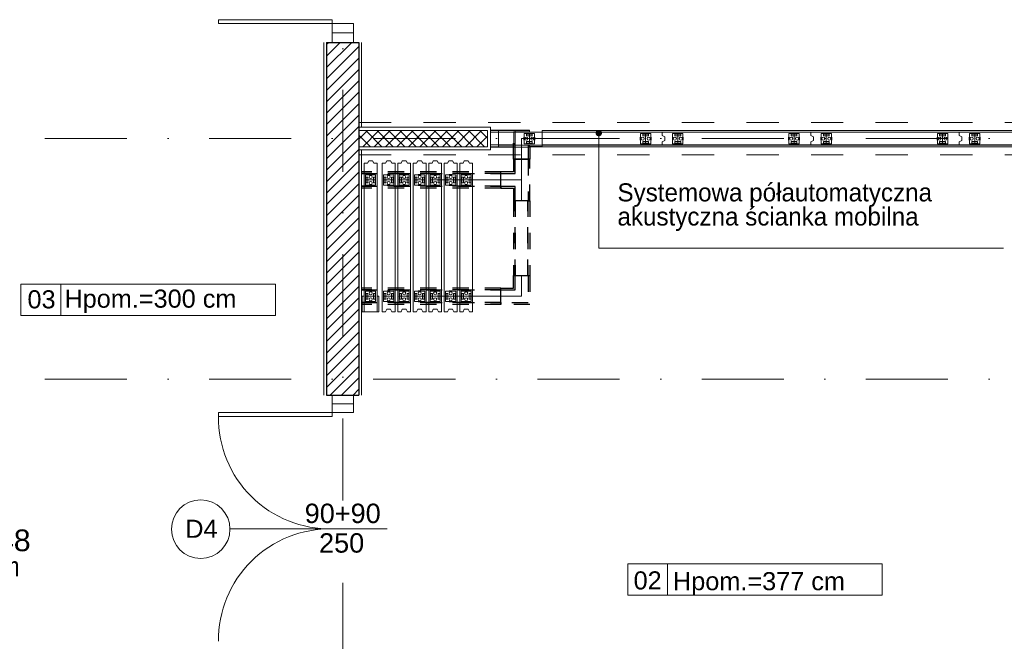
# Model space of a CAD drawing. Header units: metres. Extents: x 10441 to 19716, y -6570 to 1447.
# Tile 46 of 57: x 16831 to 17593, y -4011 to -3530. Entities that reach past the tile are written whole.
import ezdxf
from ezdxf.enums import TextEntityAlignment as Align

# ---------------------------------------------------------------- set-up
doc = ezdxf.new("R2010")
doc.units = ezdxf.units.M
doc.header["$MEASUREMENT"] = 0
for name, pattern in [('8', [0.5, 0.25, -0.25]), ('CONTINOUS', [0]), ('DASHDOT', [25.4, 12.7, -6.35, 0, -6.35])]:
    doc.linetypes.add(name, pattern=pattern)
doc.layers.get('0').update_dxf_attribs({"color": 8})
for name, color, linetype, lineweight in [('#elektryczne', 8, 'Continuous', 20), ('A_B.CIENKIE', 8, 'Continuous', 9), ('A_DRZWI', 8, 'Continuous', 5), ('A_HACZE', 8, 'Continuous', 5), ('A_OPISY', 8, 'Continuous', 18), ('A_OSIE', 8, 'Continuous', 13), ('A_OZACZENIE DRZWI', 8, 'Continuous', 13), ('A_OZNACZENIA OKIEN', 8, 'Continuous', 13), ('A_PROJEKTOWANE ŚCIANY MUROWANE NOŚNE', 8, 'Continuous', 30), ('A_SCIANY DZIALOWE GK', 8, 'Continuous', 5), ('A_STOLARKA', 8, 'Continuous', 5), ('A_TABELKI POM.', 8, 'Continuous', 20), ('A_TYNK', 8, 'Continuous', 5), ('A_WYMIARY WEWNETRZNE', 8, 'Continuous', 18), ('EB_obwody', 8, 'Continuous', 13)]:
    doc.layers.add(name, color=color, linetype=linetype, lineweight=lineweight)
doc.styles.add('ARIAL', font='arial.ttf')
doc.styles.add('m1_romans', font='romans.shx', dxfattribs={"width": 0.8})
doc.styles.add('opisy okien', font='txt', dxfattribs={"height": 15})

# ---------------------------------------------------------------- blocks, each defined once
blk = doc.blocks.new('A$C2DA918A7')
at = {"layer": 'A_OZACZENIE DRZWI'}
blk.add_line((-34.51, 0), (34.51, 0), dxfattribs=at)
at = {"layer": 'A_OZACZENIE DRZWI', "ltscale": 0.1, "style": 'm1_romans', "width": 0.8}
blk.add_attdef('SZEROKOSC', text='', height=10, rotation=359.99999, dxfattribs=at).set_placement((0, 0), align=Align.BOTTOM_CENTER)
blk.add_attdef('WYSOKOSC', text='', height=10, rotation=359.99999, dxfattribs=at).set_placement((-0.85, -3.39), align=Align.TOP_CENTER)
blk = doc.blocks.new('_Dot')
at = {"color": 0, "linetype": 'ByBlock', "lineweight": -2}
blk.add_line((-0.5, 0), (-1, 0), dxfattribs=at)
at = {"color": 0, "linetype": 'ByBlock', "const_width": 0.5}
blk.add_lwpolyline([(-0.25, 0, 1), (0.25, 0, 1)], format="xyb", close=True, dxfattribs=at)
blk = doc.blocks.new('dwgobject_-16219036_1YUCU1F')
for p, q in [((0, 49), (1000, 49)), ((0, -49), (1000, -49))]:
    blk.add_line(p, q)
for points in [[(0, 49), (0, 64), (1000, 64), (1000, 49)], [(0, 49), (0, -49), (1000, -49), (1000, 49)], [(0, -49), (0, -64), (1000, -64), (1000, -49)]]:
    blk.add_lwpolyline(points, close=True)
blk = doc.blocks.new('GeometrySelector_1YUCU1F9')
blk.add_blockref('dwgobject_-16219036_1YUCU1F', (0, 0))
blk = doc.blocks.new('dwgobject_-16218780_1YUCU4P')
blk.add_lwpolyline([(0, -50), (0, -24.40983), (20, -14.40983), (20, 14.40983), (0, 24.40983), (0, 50)])
blk = doc.blocks.new('GeometrySelector_1YUCU4P6')
blk.add_blockref('dwgobject_-16218780_1YUCU4P', (0, 0))
blk = doc.blocks.new('dwgobject_-16218811_1YUCU4P')
for p, q in [((-500, 50), (500, 50)), ((500, -50), (-500, -50))]:
    blk.add_line(p, q)
blk = doc.blocks.new('GeometrySelector_1YUCU4P7')
blk.add_blockref('dwgobject_-16218811_1YUCU4P', (0, 0))
blk = doc.blocks.new('dwgobject_-16218807_1YUCU4P')
blk.add_lwpolyline([(0, -50), (0, -24.40983), (20, -14.40983), (20, 14.40983), (0, 24.40983), (0, 50)])
blk = doc.blocks.new('GeometrySelector_1YUCU4P8')
blk.add_blockref('dwgobject_-16218807_1YUCU4P', (0, 0))
blk = doc.blocks.new('dwgobject_-16218792_1YUCU4P')
for p, q in [((-40, 11.5), (-42, 11.5)), ((-42, -11.5), (-42, 11.5)), ((0, 34.9), (0, -34.9)), ((40, 11.5), (42, 11.5)), ((42, -11.5), (42, 11.5)), ((-40, -11.5), (-42, -11.5)), ((40, -11.5), (42, -11.5))]:
    blk.add_line(p, q)
at = {"flags": 128}
blk.add_lwpolyline([(40, -39), (40, 39), (-40, 39), (-40, -39)], close=True, dxfattribs=at)
for points in [[(22.5, 22.9, -0.414214), (21.5, 21.9), (-21.5, 21.9, -0.414214), (-22.5, 22.9), (-22.5, 33.9, -0.414214), (-21.5, 34.9), (21.5, 34.9, -0.414214), (22.5, 33.9)], [(22.5, -22.9, 0.414214), (21.5, -21.9), (-21.5, -21.9, 0.414214), (-22.5, -22.9), (-22.5, -33.9, 0.414214), (-21.5, -34.9), (21.5, -34.9, 0.414214), (22.5, -33.9)]]:
    blk.add_lwpolyline(points, format="xyb", close=True, dxfattribs=at)
for centre in [(-23, 0), (23, 0)]:
    blk.add_circle(centre, 12)
blk = doc.blocks.new('GeometrySelector_1YUCU4P9')
blk.add_blockref('dwgobject_-16218792_1YUCU4P', (0, 0))
blk = doc.blocks.new('dwgobject_-16218787_1YUCU4P')
for p, q in [((-40, 11.5), (-42, 11.5)), ((-42, -11.5), (-42, 11.5)), ((0, 34.9), (0, -34.9)), ((40, 11.5), (42, 11.5)), ((42, -11.5), (42, 11.5)), ((-40, -11.5), (-42, -11.5)), ((40, -11.5), (42, -11.5))]:
    blk.add_line(p, q)
at = {"flags": 128}
blk.add_lwpolyline([(40, -39), (40, 39), (-40, 39), (-40, -39)], close=True, dxfattribs=at)
for points in [[(22.5, 22.9, -0.414214), (21.5, 21.9), (-21.5, 21.9, -0.414214), (-22.5, 22.9), (-22.5, 33.9, -0.414214), (-21.5, 34.9), (21.5, 34.9, -0.414214), (22.5, 33.9)], [(22.5, -22.9, 0.414214), (21.5, -21.9), (-21.5, -21.9, 0.414214), (-22.5, -22.9), (-22.5, -33.9, 0.414214), (-21.5, -34.9), (21.5, -34.9, 0.414214), (22.5, -33.9)]]:
    blk.add_lwpolyline(points, format="xyb", close=True, dxfattribs=at)
for centre in [(-23, 0), (23, 0)]:
    blk.add_circle(centre, 12)
blk = doc.blocks.new('GeometrySelector_1YUCU4P10')
blk.add_blockref('dwgobject_-16218787_1YUCU4P', (0, 0))
blk = doc.blocks.new('co_mw_pb_panelpack_element_1YUCU4P')
for name, p in [('GeometrySelector_1YUCU4P6', (-574.5, 0)), ('GeometrySelector_1YUCU4P10', (-454.5, 0)), ('GeometrySelector_1YUCU4P9', (445.5, 0)), ('GeometrySelector_1YUCU4P8', (574.5, 0))]:
    blk.add_blockref(name, p)
at = {"xscale": 1.149}
blk.add_blockref('GeometrySelector_1YUCU4P7', (0, 0), dxfattribs=at)
blk = doc.blocks.new('co_mw_pb_panelpack_element_1YUCU4P1')
for name, p in [('GeometrySelector_1YUCU4P6', (-574.5, 0)), ('GeometrySelector_1YUCU4P10', (-454.5, 0)), ('GeometrySelector_1YUCU4P9', (445.5, 0)), ('GeometrySelector_1YUCU4P8', (574.5, 0))]:
    blk.add_blockref(name, p)
at = {"xscale": 1.149}
blk.add_blockref('GeometrySelector_1YUCU4P7', (0, 0), dxfattribs=at)
blk = doc.blocks.new('co_mw_pb_panelpack_element_1YUCU4P2')
for name, p in [('GeometrySelector_1YUCU4P6', (-574.5, 0)), ('GeometrySelector_1YUCU4P10', (-454.5, 0)), ('GeometrySelector_1YUCU4P9', (445.5, 0)), ('GeometrySelector_1YUCU4P8', (574.5, 0))]:
    blk.add_blockref(name, p)
at = {"xscale": 1.149}
blk.add_blockref('GeometrySelector_1YUCU4P7', (0, 0), dxfattribs=at)
blk = doc.blocks.new('co_mw_pb_panelpack_element_1YUCU4P3')
for name, p in [('GeometrySelector_1YUCU4P6', (-574.5, 0)), ('GeometrySelector_1YUCU4P10', (-454.5, 0)), ('GeometrySelector_1YUCU4P9', (445.5, 0)), ('GeometrySelector_1YUCU4P8', (574.5, 0))]:
    blk.add_blockref(name, p)
at = {"xscale": 1.149}
blk.add_blockref('GeometrySelector_1YUCU4P7', (0, 0), dxfattribs=at)
blk = doc.blocks.new('co_mw_pb_panelpack_element_1YUCU4P4')
for name, p in [('GeometrySelector_1YUCU4P6', (-574.5, 0)), ('GeometrySelector_1YUCU4P10', (-454.5, 0)), ('GeometrySelector_1YUCU4P9', (445.5, 0)), ('GeometrySelector_1YUCU4P8', (574.5, 0))]:
    blk.add_blockref(name, p)
at = {"xscale": 1.149}
blk.add_blockref('GeometrySelector_1YUCU4P7', (0, 0), dxfattribs=at)
blk = doc.blocks.new('co_mw_pb_panelpack_element_1YUCU4P5')
for name, p in [('GeometrySelector_1YUCU4P6', (-574.5, 0)), ('GeometrySelector_1YUCU4P10', (-454.5, 0)), ('GeometrySelector_1YUCU4P9', (445.5, 0)), ('GeometrySelector_1YUCU4P8', (574.5, 0))]:
    blk.add_blockref(name, p)
at = {"xscale": 1.149}
blk.add_blockref('GeometrySelector_1YUCU4P7', (0, 0), dxfattribs=at)
blk = doc.blocks.new('dwgobject_-16218816_1YUCU4P')
blk.add_line((0, 50), (0, -50))
blk = doc.blocks.new('GeometrySelector_1YUCU4P11')
blk.add_blockref('dwgobject_-16218816_1YUCU4P', (0, 0))
blk = doc.blocks.new('dwgobject_-16218802_1YUCU4P')
for p, q in [((0, 0), (0, 15)), ((0, 15), (1000, 15)), ((1000, 15), (1000, 0))]:
    blk.add_line(p, q)
blk = doc.blocks.new('GeometrySelector_1YUCU4P12')
blk.add_blockref('dwgobject_-16218802_1YUCU4P', (0, 0))
blk = doc.blocks.new('dwgobject_-16218798_1YUCU4P')
for p, q in [((0, 0), (0, 15)), ((0, 15), (1000, 15)), ((1000, 15), (1000, 0))]:
    blk.add_line(p, q)
blk = doc.blocks.new('GeometrySelector_1YUCU4P13')
blk.add_blockref('dwgobject_-16218798_1YUCU4P', (0, 0))
blk = doc.blocks.new('co_mw_pb_panelpack_element_1YUCU4P6')
for name, p, xscale in [('GeometrySelector_1YUCU4P13', (-574.5, 50), 0.12), ('GeometrySelector_1YUCU4P7', (0, 0), 1.149)]:
    blk.add_blockref(name, p, dxfattribs=dict(xscale=xscale))
for name, p in [('GeometrySelector_1YUCU4P11', (-574.5, 0)), ('GeometrySelector_1YUCU4P10', (-454.5, 0)), ('GeometrySelector_1YUCU4P9', (445.5, 0)), ('GeometrySelector_1YUCU4P8', (574.5, 0))]:
    blk.add_blockref(name, p)
at = {"xscale": 0.12, "rotation": 180}
blk.add_blockref('GeometrySelector_1YUCU4P12', (-454.5, -50), dxfattribs=at)
blk = doc.blocks.new('A$Ce5f96cef')
at = {"rotation": 90}
for name, p in [('co_mw_pb_panelpack_element_1YUCU4P6', (-920, 454.5, -1)), ('co_mw_pb_panelpack_element_1YUCU4P5', (-780, 454.5, -1)), ('co_mw_pb_panelpack_element_1YUCU4P4', (-660, 454.5, -1)), ('co_mw_pb_panelpack_element_1YUCU4P3', (-540, 454.5, -1)), ('co_mw_pb_panelpack_element_1YUCU4P2', (-420, 454.5, -1)), ('co_mw_pb_panelpack_element_1YUCU4P1', (-300, 454.5, -1)), ('co_mw_pb_panelpack_element_1YUCU4P', (-180, 454.5, -1))]:
    blk.add_blockref(name, p, dxfattribs=at)
blk = doc.blocks.new('dwgobject_-16219454_1YUCTZ8')
for p, q in [((-40, 11.5), (-42, 11.5)), ((-42, -11.5), (-42, 11.5)), ((0, 34.9), (0, -34.9)), ((40, 11.5), (42, 11.5)), ((42, -11.5), (42, 11.5)), ((-40, -11.5), (-42, -11.5)), ((40, -11.5), (42, -11.5))]:
    blk.add_line(p, q)
at = {"flags": 128}
blk.add_lwpolyline([(40, -39), (40, 39), (-40, 39), (-40, -39)], close=True, dxfattribs=at)
for points in [[(22.5, 22.9, -0.414214), (21.5, 21.9), (-21.5, 21.9, -0.414214), (-22.5, 22.9), (-22.5, 33.9, -0.414214), (-21.5, 34.9), (21.5, 34.9, -0.414214), (22.5, 33.9)], [(22.5, -22.9, 0.414214), (21.5, -21.9), (-21.5, -21.9, 0.414214), (-22.5, -22.9), (-22.5, -33.9, 0.414214), (-21.5, -34.9), (21.5, -34.9, 0.414214), (22.5, -33.9)]]:
    blk.add_lwpolyline(points, format="xyb", close=True, dxfattribs=at)
for centre in [(-23, 0), (23, 0)]:
    blk.add_circle(centre, 12)
blk = doc.blocks.new('GeometrySelector_1YUCTZ82')
blk.add_blockref('dwgobject_-16219454_1YUCTZ8', (0, 0))
blk = doc.blocks.new('co_panel_parts_moveo_trackroller_r_1YUCTZ87')
blk.add_blockref('GeometrySelector_1YUCTZ82', (0, 0, -3619))
blk = doc.blocks.new('dwgobject_-16219539_1YUCTZ8')
for p, q in [((-500, 50), (500, 50)), ((500, -50), (-500, -50))]:
    blk.add_line(p, q)
blk = doc.blocks.new('GeometrySelector_1YUCTZ83')
blk.add_blockref('dwgobject_-16219539_1YUCTZ8', (0, 0))
blk = doc.blocks.new('dwgobject_-16219532_1YUCTZ8')
blk.add_lwpolyline([(0, -50), (0, -24.40983), (20, -14.40983), (20, 14.40983), (0, 24.40983), (0, 50)])
blk = doc.blocks.new('GeometrySelector_1YUCTZ85')
blk.add_blockref('dwgobject_-16219532_1YUCTZ8', (0, 0))
blk = doc.blocks.new('co_panel_parts_moveo_trackroller_r_1YUCTZ88')
blk.add_blockref('GeometrySelector_1YUCTZ82', (0, 0, -3619))
blk = doc.blocks.new('co_panel_parts_moveo_trackroller_r_1YUCTZ89')
blk.add_blockref('GeometrySelector_1YUCTZ82', (0, 0, -3619))
blk = doc.blocks.new('dwgobject_-16219535_1YUCTZ8')
blk.add_lwpolyline([(0, -50), (0, -24.40983), (20, -14.40983), (20, 14.40983), (0, 24.40983), (0, 50)])
blk = doc.blocks.new('GeometrySelector_1YUCTZ84')
blk.add_blockref('dwgobject_-16219535_1YUCTZ8', (0, 0))
blk = doc.blocks.new('co_panel_parts_moveo_trackroller_r_1YUCTZ810')
blk.add_blockref('GeometrySelector_1YUCTZ82', (0, 0, -3619))
blk = doc.blocks.new('co_panel_parts_moveo_trackroller_r_1YUCTZ811')
blk.add_blockref('GeometrySelector_1YUCTZ82', (0, 0, -3619))
blk = doc.blocks.new('dwgobject_-16219389_1YUCTZ8')
blk.add_lwpolyline([(0, 50), (0, -50), (1000, -50), (1000, 50)], close=True)
blk = doc.blocks.new('GeometrySelector_1YUCTZ834')
blk.add_blockref('dwgobject_-16219389_1YUCTZ8', (0, 0))
blk = doc.blocks.new('dwgobject_-16219450_1YUCTZ8')
for p, q in [((-1000, 50), (-1000, 65)), ((-1000, 65), (0, 65)), ((-1000, 50), (0, 50)), ((0, 65), (0, 50)), ((-1000, -65), (-1000, -50)), ((0, -50), (-1000, -50)), ((0, -65), (-1000, -65)), ((0, -50), (0, -65))]:
    blk.add_line(p, q)
blk = doc.blocks.new('GeometrySelector_1YUCTZ837')
blk.add_blockref('dwgobject_-16219450_1YUCTZ8', (0, 0))
blk = doc.blocks.new('co_mw_panel_ausfahreinheit_1YUCTZ8')
at = {"xscale": 0.24, "rotation": 180}
blk.add_blockref('GeometrySelector_1YUCTZ837', (-120, 0, -19), dxfattribs=at)
blk = doc.blocks.new('dwgobject_-16219528_1YUCTZ8')
blk.add_line((0, 50), (0, -50))
blk = doc.blocks.new('GeometrySelector_1YUCTZ838')
blk.add_blockref('dwgobject_-16219528_1YUCTZ8', (0, 0))
blk = doc.blocks.new('co_panel_parts_moveo_trackroller_r_1YUCTZ812')
blk.add_blockref('GeometrySelector_1YUCTZ82', (0, 0, -3619))
blk = doc.blocks.new('co_panel_parts_moveo_trackroller_r_1YUCTZ813')
blk.add_blockref('GeometrySelector_1YUCTZ82', (0, 0, -3619))
blk = doc.blocks.new('podkład')
at = {"color": 8}
for p, q in [((13053.3, -1370.8, 0.1), (13053.3, -1383.6, 0.1)), ((13032.3, -1372.2, 0.1), (13053.3, -1372.2, 0.1)), ((13053.3, -1377.2, 0.1), (13037.3, -1377.2, 0.1)), ((13037.3, -1377.2, 0.1), (13037.3, -1393.2, 0.1)), ((13053.3, -1382.2, 0.1), (13042.3, -1382.2, 0.1)), ((13037.3, -1425.2, 0.1), (13037.3, -1393.2, 0.1)), ((13021.3, -1409.2, 0.1), (13037.3, -1409.2, 0.1)), ((13037.3, -1499.2, 0.1), (13037.3, -1483.2, 0.1)), ((13021.3, -1499.2, 0.1), (13037.3, -1499.2, 0.1))]:
    blk.add_line(p, q, dxfattribs=at)
at = {"layer": 'A_B.CIENKIE', "color": 8, "linetype": '8', "ltscale": 100}
for p, q in [((12911.3, -1364.7), (13848.8, -1364.7)), ((12911.3, -1389.7), (13848.8, -1389.7))]:
    blk.add_line(p, q, dxfattribs=at)
at = {"layer": 'A_DRZWI', "color": 8, "ltscale": 2}
for p, q in [((12890.55, -1295.45), (12907.05, -1295.45)), ((12890.55, -1582.42), (12907.05, -1582.42))]:
    blk.add_line(p, q, dxfattribs=at)
for points in [[(12802.55, -1288.17), (12802.55, -1285.17), (12890.55, -1285.17), (12890.55, -1288.17)], [(12907.05, -1288.17), (12907.05, -1302.73), (12890.55, -1302.73), (12890.55, -1288.17)], [(12907.05, -1589.14), (12907.05, -1575.7), (12890.55, -1575.7), (12890.55, -1589.14)], [(12802.55, -1589.14), (12802.55, -1592.14), (12890.55, -1592.14), (12890.55, -1589.14)]]:
    blk.add_lwpolyline(points, close=True, dxfattribs=at)
for centre, start, end in [((12888.9, -1592.84), 179.53623, 271.0989), ((12888.9, -1765.45), 88.9011, 180.46377)]:
    blk.add_arc(centre, 86.32, start, end, dxfattribs=at)
at = {"layer": 'A_HACZE', "color": 8, "linetype": 'Continuous'}
for p, q in [((12905.73, -1302.72), (12886.3, -1322.15)), ((12896.89, -1302.73), (12886.3, -1313.31)), ((12888.04, -1302.73), (12886.3, -1304.48)), ((12911.3, -1305.99), (12886.3, -1330.99)), ((12911.3, -1314.83), (12886.3, -1339.83)), ((12911.3, -1323.67), (12886.3, -1348.67)), ((12911.3, -1332.51), (12886.3, -1357.51)), ((12911.3, -1341.35), (12886.3, -1366.35)), ((12911.3, -1350.19), (12886.3, -1375.19)), ((12911.3, -1359.02), (12886.3, -1384.02)), ((12911.3, -1367.86), (12886.3, -1392.86)), ((12917.94, -1370.95), (12911.3, -1377.58)), ((12926.78, -1370.95), (12914.27, -1383.45)), ((12929.12, -1383.45), (12916.62, -1370.95)), ((12935.61, -1370.95), (12923.11, -1383.45)), ((12937.96, -1383.45), (12925.46, -1370.95)), ((12944.45, -1370.95), (12931.95, -1383.45)), ((12946.8, -1383.45), (12934.3, -1370.95)), ((12953.29, -1370.95), (12940.79, -1383.45)), ((12955.64, -1383.45), (12943.14, -1370.95)), ((12962.13, -1370.95), (12949.63, -1383.45)), ((12964.47, -1383.45), (12951.97, -1370.95)), ((12970.97, -1370.95), (12958.47, -1383.45)), ((12973.31, -1383.45), (12960.81, -1370.95)), ((12979.81, -1370.95), (12967.31, -1383.45)), ((12982.15, -1383.45), (12969.65, -1370.95)), ((12988.65, -1370.94), (12976.15, -1383.45)), ((12990.99, -1383.45), (12978.49, -1370.95)), ((12997.49, -1370.94), (12984.99, -1383.45)), ((12999.83, -1383.44), (12987.33, -1370.94)), ((13006.33, -1370.94), (12993.83, -1383.45)), ((13008.67, -1383.44), (12996.17, -1370.94)), ((13010.8, -1376.74), (13005, -1370.94)), ((12911.3, -1376.7), (12886.3, -1401.7)), ((12920.28, -1383.45), (12911.3, -1374.47)), ((13010.8, -1375.31), (13002.67, -1383.44)), ((12911.3, -1385.54), (12886.3, -1410.54)), ((12911.44, -1383.45), (12911.3, -1383.31)), ((12911.3, -1394.38), (12886.3, -1419.38)), ((12911.3, -1403.22), (12886.3, -1428.22)), ((12911.3, -1412.06), (12886.3, -1437.06)), ((12911.3, -1420.9), (12886.3, -1445.9)), ((12911.3, -1429.74), (12886.3, -1454.74)), ((12911.3, -1438.57), (12886.3, -1463.57)), ((12911.3, -1447.41), (12886.3, -1472.41)), ((12911.3, -1456.25), (12886.3, -1481.25)), ((12911.3, -1465.09), (12886.3, -1490.09)), ((12911.3, -1473.93), (12886.3, -1498.93)), ((12911.3, -1482.77), (12886.3, -1507.77)), ((12911.3, -1491.61), (12886.3, -1516.61)), ((12911.3, -1500.45), (12886.3, -1525.45)), ((12911.3, -1509.28), (12886.3, -1534.28)), ((12911.3, -1518.12), (12886.3, -1543.12)), ((12911.3, -1526.96), (12886.3, -1551.96)), ((12911.3, -1535.8), (12886.3, -1560.8)), ((12911.3, -1544.64), (12886.3, -1569.64)), ((12911.3, -1553.48), (12889.08, -1575.7)), ((12911.3, -1562.32), (12897.92, -1575.7)), ((12911.3, -1571.16), (12906.76, -1575.7))]:
    blk.add_line(p, q, dxfattribs=at)
at = {"layer": 'A_OPISY', "color": 8, "linetype": 'CONTINOUS', "ltscale": 0.1}
blk.add_lwpolyline([(13097.01, -1377.89), (13097.01, -1461.86), (13410.33, -1461.86)], dxfattribs=at)
at = {"layer": 'A_OSIE', "color": 8, "linetype": 'DASHDOT', "ltscale": 5}
for p, q in [((12898.8, -449.79), (12898.8, -2335.96)), ((14256.99, -1377.2), (10108.73, -1377.2)), ((13037.3, -1409.2, 0.1), (12913.3, -1409.2)), ((13037.3, -1499.2, 0.1), (12913.3, -1499.2)), ((14256.99, -1563.2), (11798.79, -1563.2))]:
    blk.add_line(p, q, dxfattribs=at)
at = {"layer": 'A_PROJEKTOWANE ŚCIANY MUROWANE NOŚNE', "color": 8}
for p, q in [((12886.3, -1302.73), (12911.3, -1302.72)), ((12886.3, -1302.73), (12886.3, -1575.7)), ((12911.3, -1302.72), (12911.3, -1575.7)), ((12886.3, -1575.7), (12911.3, -1575.7)), ((12886.3, -1575.7), (12911.3, -1575.7))]:
    blk.add_line(p, q, dxfattribs=at)
at = {"layer": 'A_SCIANY DZIALOWE GK', "color": 8}
for p, q in [((13013.3, -1368.44), (12911.3, -1368.44)), ((12911.3, -1368.44), (12911.3, -1385.94)), ((13010.8, -1370.94), (12911.3, -1370.95)), ((12911.3, -1370.95), (12911.3, -1383.45)), ((13010.8, -1383.44), (13010.8, -1370.94)), ((13013.3, -1385.94), (13013.3, -1368.44)), ((12911.3, -1383.45), (13010.8, -1383.44)), ((12911.3, -1385.94), (13013.3, -1385.94))]:
    blk.add_line(p, q, dxfattribs=at)
at = {"layer": 'A_STOLARKA', "color": 8, "linetype": '8', "lineweight": 25, "ltscale": 50}
for p, q in [((13030.9, -1393.2, 0.1), (13030.9, -1370.8, 0.1)), ((13030.9, -1370.8, 0.1), (13053.3, -1370.8, 0.1)), ((13032.3, -1393.2, 0.1), (13032.3, -1372.2, 0.1)), ((13042.3, -1382.2, 0.1), (13042.3, -1393.2, 0.1)), ((13053.3, -1383.6, 0.1), (13043.7, -1383.6, 0.1)), ((13043.7, -1383.6, 0.1), (13043.7, -1393.2, 0.1)), ((13030.9, -1393.2, 0.1), (13043.7, -1393.2, 0.1)), ((13030.9, -1393.2, 0.1), (13030.9, -1402.8, 0.1)), ((13043.7, -1393.2, 0.1), (13030.9, -1393.2, 0.1)), ((13032.3, -1404.2, 0.1), (13032.3, -1393.2, 0.1)), ((13042.3, -1393.2, 0.1), (13042.3, -1425.2, 0.1)), ((13043.7, -1425.2, 0.1), (13043.7, -1393.2, 0.1)), ((13021.3, -1402.8, 0.1), (12913.3, -1402.8)), ((13021.3, -1404.3, 0.1), (12913.3, -1404.3)), ((13021.3, -1404.3, 0.1), (12913.3, -1404.3)), ((12913.3, -1404.3), (13021.3, -1404.3, 0.1)), ((13021.3, -1415.6, 0.1), (13021.3, -1402.8, 0.1)), ((13030.9, -1402.8, 0.1), (13021.3, -1402.8, 0.1)), ((13021.3, -1404.3, 0.1), (13021.3, -1402.8, 0.1)), ((13021.3, -1404.2, 0.1), (13032.3, -1404.2, 0.1)), ((13021.3, -1414.1, 0.1), (13021.3, -1404.3, 0.1)), ((12913.3, -1414.1), (13021.3, -1414.1, 0.1)), ((13021.3, -1414.1, 0.1), (12913.3, -1414.1)), ((12913.3, -1414.1), (13021.3, -1414.1, 0.1)), ((13021.3, -1415.6, 0.1), (12913.3, -1415.6)), ((13021.3, -1414.1, 0.1), (13021.3, -1415.6, 0.1)), ((13032.3, -1414.2, 0.1), (13021.3, -1414.2, 0.1)), ((13021.3, -1415.6, 0.1), (13030.9, -1415.6, 0.1)), ((13030.9, -1415.6, 0.1), (13030.9, -1425.2, 0.1)), ((13032.3, -1425.2, 0.1), (13032.3, -1414.2, 0.1)), ((13043.7, -1425.2, 0.1), (13030.9, -1425.2, 0.1)), ((13032.4, -1425.2, 0.1), (13030.9, -1425.2, 0.1)), ((13030.9, -1425.2, 0.1), (13030.9, -1483.2, 0.1)), ((13042.2, -1425.2, 0.1), (13032.4, -1425.2, 0.1)), ((13032.4, -1425.2, 0.1), (13032.4, -1483.2, 0.1)), ((13032.4, -1425.2, 0.1), (13032.4, -1483.2, 0.1)), ((13032.4, -1483.2, 0.1), (13032.4, -1425.2, 0.1)), ((13042.2, -1483.2, 0.1), (13042.2, -1425.2, 0.1)), ((13042.2, -1425.2, 0.1), (13042.2, -1483.2, 0.1)), ((13042.2, -1425.2, 0.1), (13043.7, -1425.2, 0.1)), ((13042.2, -1483.2, 0.1), (13042.2, -1425.2, 0.1)), ((13043.7, -1425.2, 0.1), (13043.7, -1483.2, 0.1)), ((13030.9, -1483.2, 0.1), (13043.7, -1483.2, 0.1)), ((13030.9, -1492.8, 0.1), (13030.9, -1483.2, 0.1)), ((13030.9, -1483.2, 0.1), (13032.4, -1483.2, 0.1)), ((13032.3, -1494.2, 0.1), (13032.3, -1483.2, 0.1)), ((13032.4, -1483.2, 0.1), (13042.2, -1483.2, 0.1)), ((13042.3, -1483.2, 0.1), (13042.3, -1504.2, 0.1)), ((13043.7, -1483.2, 0.1), (13043.7, -1505.6, 0.1)), ((13021.3, -1492.8, 0.1), (12913.3, -1492.8)), ((13021.3, -1505.6, 0.1), (13021.3, -1492.8, 0.1)), ((13021.3, -1492.8, 0.1), (13030.9, -1492.8, 0.1)), ((13021.3, -1494.3, 0.1), (13021.3, -1492.8, 0.1)), ((13021.3, -1494.3, 0.1), (12913.3, -1494.3)), ((13021.3, -1494.3, 0.1), (12913.3, -1494.3)), ((12913.3, -1494.3), (13021.3, -1494.3, 0.1)), ((13021.3, -1494.2, 0.1), (13032.3, -1494.2, 0.1)), ((13021.3, -1504.1, 0.1), (13021.3, -1494.3, 0.1)), ((12913.3, -1504.1), (13021.3, -1504.1, 0.1)), ((13021.3, -1504.1, 0.1), (12913.3, -1504.1)), ((12913.3, -1504.1), (13021.3, -1504.1, 0.1)), ((13021.3, -1505.6, 0.1), (12913.3, -1505.6)), ((13021.3, -1504.1, 0.1), (13021.3, -1505.6, 0.1)), ((13042.3, -1504.2, 0.1), (13021.3, -1504.2, 0.1)), ((13043.7, -1505.6, 0.1), (13021.3, -1505.6, 0.1))]:
    blk.add_line(p, q, dxfattribs=at)
at = {"layer": 'A_STOLARKA', "color": 8}
for p, q in [((12913.3, -1402.8), (12913.3, -1404.3)), ((12913.3, -1404.3), (12913.3, -1414.1)), ((12913.3, -1415.6), (12913.3, -1414.1)), ((13043.7, -1483.2, 0.1), (13042.2, -1483.2, 0.1)), ((12913.3, -1492.8), (12913.3, -1494.3)), ((12913.3, -1494.3), (12913.3, -1504.1)), ((12913.3, -1505.6), (12913.3, -1504.1))]:
    blk.add_line(p, q, dxfattribs=at)
at = {"layer": 'A_TYNK', "color": 8}
for p, q in [((12884.3, -1575.71), (12884.3, -1302.84)), ((12913.3, -1368.44), (12913.3, -1302.73)), ((12913.3, -1575.71), (12913.3, -1385.94))]:
    blk.add_line(p, q, dxfattribs=at)
at = {"layer": 'A_WYMIARY WEWNETRZNE', "color": 8, "linetype": 'Continuous'}
for p, q in [((12649.72, -1514.09), (12649.72, -1489.86)), ((12649.72, -1489.86), (12846.7, -1489.86)), ((12680.6, -1489.86), (12680.6, -1514.09)), ((12846.7, -1489.86), (12846.7, -1514.09)), ((12846.7, -1514.09), (12649.72, -1514.09)), ((12933.31, -1679.14), (12811.53, -1679.14)), ((13119.43, -1730.49), (13119.43, -1706.27)), ((13119.43, -1706.27), (13316.41, -1706.27)), ((13150.31, -1706.27), (13150.31, -1730.49)), ((13316.41, -1706.27), (13316.41, -1730.49)), ((13316.41, -1730.49), (13119.43, -1730.49))]:
    blk.add_line(p, q, dxfattribs=at)
blk.add_circle((12788.86, -1679.42), 22.67, dxfattribs=at)
at = {"layer": 'A_OPISY', "color": 8, "linetype": 'CONTINOUS', "ltscale": 0.1, "xscale": 5, "yscale": 5, "zscale": 5, "rotation": 90}
blk.add_blockref('_Dot', (13097.01, -1372.89), dxfattribs=at)
at = {"layer": 'A_OZACZENIE DRZWI', "color": 8, "ltscale": 0.1}
ref = blk.add_blockref('A$C2DA918A7', (12898.8, -1679.14), dxfattribs=at)
ref.add_attrib('WYSOKOSC', '250', dxfattribs={"ltscale": 0.1, "height": 15, "rotation": 359.99999, "style": 'ARIAL'}).set_placement((12897.95, -1682.54), align=Align.TOP_CENTER)
ref.add_attrib('SZEROKOSC', '90+90', dxfattribs={"ltscale": 0.1, "height": 15, "rotation": 359.99999, "style": 'ARIAL'}).set_placement((12898.8, -1679.14), align=Align.BOTTOM_CENTER)
at = {"layer": 'A_STOLARKA', "color": 8, "zscale": 0.1}
for name, p, xscale, yscale in [('GeometrySelector_1YUCTZ834', (13013.3, -1377.2, 0.1), 0.006, 0.132), ('GeometrySelector_1YUCU1F9', (13013.3, -1377.2, 0.1), 0.01910000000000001, 0.1), ('GeometrySelector_1YUCU1F9', (13053.3, -1377.2, 0.1), 0.6000000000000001, 0.1), ('GeometrySelector_1YUCTZ83', (13088.75, -1377.2, 0.1), 0.1149, 0.1), ('GeometrySelector_1YUCTZ838', (13031.3, -1377.2, 0.1), 0.1, 0.1), ('co_panel_parts_moveo_trackroller_r_1YUCTZ813', (13043.3, -1377.2, 362), 0.1, 0.1), ('co_panel_parts_moveo_trackroller_r_1YUCTZ812', (13133.3, -1377.2, 362), 0.1, 0.1), ('GeometrySelector_1YUCTZ83', (13203.65, -1377.2, 0.1), 0.1149, 0.1), ('GeometrySelector_1YUCTZ85', (13146.2, -1377.2, 0.1), 0.1, 0.1), ('GeometrySelector_1YUCTZ84', (13146.2, -1377.2, 0.1), 0.1, 0.1), ('co_panel_parts_moveo_trackroller_r_1YUCTZ811', (13158.2, -1377.2, 362), 0.1, 0.1), ('co_panel_parts_moveo_trackroller_r_1YUCTZ810', (13248.2, -1377.2, 362), 0.1, 0.1), ('GeometrySelector_1YUCTZ83', (13318.55, -1377.2, 0.1), 0.1149, 0.1), ('GeometrySelector_1YUCTZ85', (13261.1, -1377.2, 0.1), 0.1, 0.1), ('GeometrySelector_1YUCTZ84', (13261.1, -1377.2, 0.1), 0.1, 0.1), ('co_panel_parts_moveo_trackroller_r_1YUCTZ89', (13273.1, -1377.2, 362), 0.1, 0.1), ('co_panel_parts_moveo_trackroller_r_1YUCTZ88', (13363.1, -1377.2, 362), 0.1, 0.1), ('GeometrySelector_1YUCTZ83', (13433.45, -1377.2, 0.1), 0.1149, 0.1), ('GeometrySelector_1YUCTZ85', (13376, -1377.2, 0.1), 0.1, 0.1), ('GeometrySelector_1YUCTZ84', (13376, -1377.2, 0.1), 0.1, 0.1), ('co_panel_parts_moveo_trackroller_r_1YUCTZ87', (13388, -1377.2, 362), 0.1, 0.1)]:
    blk.add_blockref(name, p, dxfattribs=dict(at, xscale=xscale, yscale=yscale))
at = {"layer": 'A_STOLARKA', "color": 8, "xscale": 0.1, "yscale": 0.1, "zscale": 0.1, "rotation": 180}
blk.add_blockref('co_mw_panel_ausfahreinheit_1YUCTZ8', (13031.3, -1377.2, 2), dxfattribs=at)
at = {"layer": 'A_STOLARKA', "color": 8, "linetype": 'Continuous', "xscale": 0.1, "yscale": 0.1, "zscale": 0.1}
blk.add_blockref('A$Ce5f96cef', (13012.38, -1499.2, 0.11), dxfattribs=at)
at = {"layer": 'A_OPISY', "color": 8, "linetype": 'Continuous', "lineweight": 18, "style": 'opisy okien'}
for s, p in [('Systemowa półautomatyczna', (13111.49, -1425.77)), ('akustyczna ścianka mobilna', (13111.49, -1444.43))]:
    blk.add_text(s, height=14, dxfattribs=at).set_placement(p)
at = {"layer": 'A_OZACZENIE DRZWI', "color": 8, "ltscale": 0.1, "style": 'm1_romans', "width": 0.8}
for rotation, p in [(98.48606, (12735.07, -773.13)), (359.99999, (12573.8, -1012.7)), (89.99999, (11565.29, -1150.14)), (89.99999, (11872.29, -1150.14)), (89.99999, (12230.03, -1245.64)), (89.99999, (12385.87, -1249.44)), (89.99999, (11565.29, -1370.89)), (89.99999, (11872.29, -1370.89)), (89.99999, (12230.03, -1370.89)), (89.99999, (12389.3, -1370.89)), (89.99999, (11748.79, -1556.15)), (89.99999, (11986.6, -1556.15)), (89.99999, (12389.3, -1556.15)), (359.99999, (12235.05, -1664.2)), (359.99999, (12235.05, -1880.2)), (89.99999, (11745.78, -2001.94))]:
    blk.add_attdef('SZEROKOSC', text='', height=10, rotation=rotation, dxfattribs=at).set_placement(p, align=Align.BOTTOM_CENTER)
for rotation, p in [(98.48606, (12738.56, -773.47)), (359.99999, (12572.95, -1016.09)), (89.99999, (11568.68, -1150.99)), (89.99999, (11875.68, -1150.99)), (89.99999, (12233.42, -1246.49)), (89.99999, (12389.27, -1250.29)), (89.99999, (11568.68, -1371.74)), (89.99999, (11875.68, -1371.74)), (89.99999, (12233.42, -1371.74)), (89.99999, (12392.69, -1371.74)), (89.99999, (11752.19, -1557)), (89.99999, (11990, -1557)), (89.99999, (12392.69, -1557)), (359.99999, (12234.2, -1667.59)), (359.99999, (12234.2, -1883.59)), (89.99999, (11749.18, -2002.79))]:
    blk.add_attdef('WYSOKOSC', text='', height=10, rotation=rotation, dxfattribs=at).set_placement(p, align=Align.TOP_CENTER)
at = {"layer": 'A_OZNACZENIA OKIEN', "color": 8, "linetype": 'Continuous', "lineweight": 18, "style": 'ARIAL'}
for s, p in [('Hpom.=300 cm', (12683.38, -1508)), ('D4', (12776.93, -1686.08)), ('Hpom.=377 cm', (13154.45, -1726.61))]:
    blk.add_text(s, height=14, dxfattribs=at).set_placement(p)
at = {"layer": 'A_OZNACZENIA OKIEN', "color": 8, "ltscale": 0.1, "style": 'm1_romans', "width": 0.8}
for rotation, p in [(278.86761, (13373.71, -593.04)), (278.86761, (12983.87, -650.74)), (278.86761, (12445.73, -730.4)), (278.86761, (12224.15, -763.19)), (0.00001, (14017.48, -900.03)), (278.86761, (11021.54, -941.2)), (278.86761, (10640.69, -997.57)), (0.00001, (14017.48, -1574.7)), (89.99999, (10819.6, -2080.7)), (89.99999, (11204.6, -2080.7)), (89.99999, (11970.6, -2080.7)), (89.99999, (13175.8, -2080.7)), (89.99999, (13539.8, -2080.7))]:
    blk.add_attdef('SZEROKOSC', text='', height=10, rotation=rotation, dxfattribs=at).set_placement(p, align=Align.BOTTOM_CENTER)
for rotation, p in [(278.86761, (13403.28, -587.56)), (278.86761, (13013.44, -645.27)), (278.86761, (12475.3, -724.92)), (278.86761, (12253.72, -757.72)), (0.00001, (14011.09, -903.42)), (278.86761, (11051.11, -935.72)), (278.86761, (10670.26, -992.09)), (0.00001, (14011.09, -1578.09)), (89.99999, (10823, -2081.55)), (89.99999, (11208, -2081.55)), (89.99999, (11974, -2081.55)), (89.99999, (13179.19, -2081.55)), (89.99999, (13543.19, -2081.55))]:
    blk.add_attdef('WYSOKOSC', text='', height=10, rotation=rotation, dxfattribs=at).set_placement(p, align=Align.TOP_CENTER)
at = {"layer": 'A_TABELKI POM.', "color": 8, "linetype": 'Continuous', "lineweight": 18, "style": 'ARIAL'}
for s, p in [('03', (12654.78, -1508.53)), ('02', (13123.96, -1726.03))]:
    blk.add_text(s, height=14, dxfattribs=at).set_placement(p)

msp = doc.modelspace()

# ---------------------------------------------------------------- block references
at = {"layer": '#elektryczne', "color": 8, "linetype": 'Continuous', "lineweight": 18}
msp.add_blockref('podkład', (4182.37, -2244.78), dxfattribs=at)

# ---------------------------------------------------------------- texts
at = {"layer": 'A_OPISY', "color": 0, "lineweight": 13, "insert": (16888.18, -3954.43), "char_height": 15, "width": 229.9369, "attachment_point": 5, "style": 'opisy okien'}
msp.add_mtext('\\pxql;{\\fArial Narrow|b0|i0|c238|p39;h=0,3m}', dxfattribs=at)
at = {"layer": 'EB_obwody', "color": 5, "style": 'ARIAL'}
msp.add_text('RG-48', height=16.8, rotation=0, dxfattribs=at).set_placement((16770.47, -3941.21))

doc.saveas('drawing.dxf')
